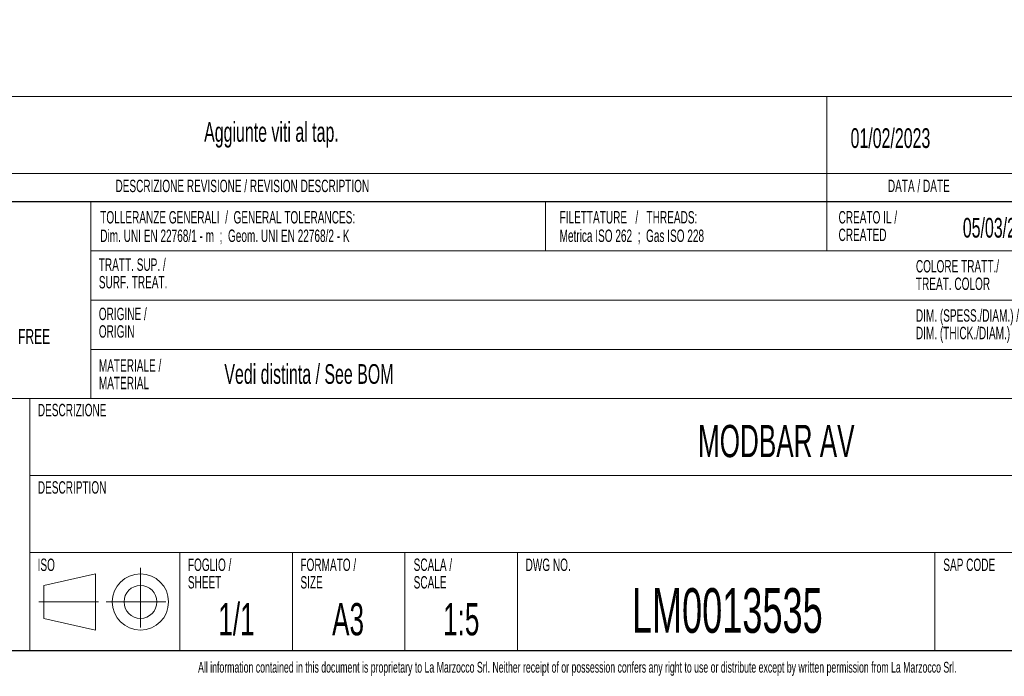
# Model space of a CAD drawing. Header units: millimetres. Extents: x 1 to 419, y 2 to 295.
# Tile 55 of 60: x 254 to 359, y 5 to 75. Entities that reach past the tile are written whole.
import ezdxf

# ---------------------------------------------------------------- set-up
doc = ezdxf.new("R2010")
doc.units = ezdxf.units.MM
doc.linetypes.add('CENTER', pattern=[10.16, 6.35, -1.27, 1.27, -1.27])
doc.styles.add('SLDTEXTSTYLE0', font='TXT', dxfattribs={"width": 0.605})
doc.styles.add('SLDTEXTSTYLE1', font='TXT', dxfattribs={"width": 0.57})

# ---------------------------------------------------------------- blocks, each defined once
blk = doc.blocks.new('SW_NOTE_0')
at = {"color": 0, "linetype": 'Continuous', "lineweight": 0, "char_height": 2.5, "attachment_point": 1, "style": 'SLDTEXTSTYLE0'}
for s, insert in [('- WEIGHT TAP: 10,5 kg;', (0, 3.22)), ('- WEIGHT MODULE: 18 kg;', (0, -0.28))]:
    blk.add_mtext(s, dxfattribs=dict(at, insert=insert))
blk = doc.blocks.new('SW_NOTE_0_1')
at = {"color": 0, "linetype": 'Continuous', "lineweight": 0, "char_height": 1.323, "attachment_point": 1, "style": 'SLDTEXTSTYLE0'}
for s, insert in [('SCALA /', (0, 1.71)), ('SCALE', (0, -0.16))]:
    blk.add_mtext(s, dxfattribs=dict(at, insert=insert))
blk = doc.blocks.new('SW_NOTE_0_2')
at = {"color": 0, "linetype": 'Continuous', "lineweight": 0, "char_height": 1.323, "attachment_point": 1, "style": 'SLDTEXTSTYLE0'}
for s, insert in [('FOGLIO /', (0, 1.71)), ('SHEET', (0, -0.16))]:
    blk.add_mtext(s, dxfattribs=dict(at, insert=insert))
blk = doc.blocks.new('SW_NOTE_0_3')
at = {"color": 0, "linetype": 'Continuous', "lineweight": 0, "char_height": 1.3229, "attachment_point": 1, "style": 'SLDTEXTSTYLE0'}
for s, insert in [('TOLLERANZE GENERALI  /  GENERAL TOLERANCES:', (0, 1.71)), ('Dim. UNI EN 22768/1 - m  ;  Geom. UNI EN 22768/2 - K', (0, -0.26))]:
    blk.add_mtext(s, dxfattribs=dict(at, insert=insert))
blk = doc.blocks.new('SW_NOTE_0_5')
at = {"color": 0, "linetype": 'Continuous', "lineweight": 0, "attachment_point": 1, "style": 'SLDTEXTSTYLE0'}
for s, insert, char_height in [('MATERIALE /', (0, 1.71), 1.3229), ('MATERIAL', (0, -0.16), 1.323)]:
    blk.add_mtext(s, dxfattribs=dict(at, insert=insert, char_height=char_height))
blk = doc.blocks.new('SW_NOTE_0_6')
at = {"color": 0, "linetype": 'Continuous', "lineweight": 0, "attachment_point": 1}
for s, insert, char_height, style in [('IL PEZZO DEVE ESSERE PULITO, ESENTE', (0, 2.05), 1.5875, 'SLDTEXTSTYLE0'), ('DA OGNI SOSTANZA NON INDICATA,', (0, -0.37), 1.5875, 'SLDTEXTSTYLE0'), ('SENZA BAVE E SENZA RESIDUI DI', (0, -2.79), 1.5875, 'SLDTEXTSTYLE0'), ('LAVORAZIONE', (0, -5.2), 1.5875, 'SLDTEXTSTYLE0'), ('. /', (15.4, -5.2), 1.587, 'SLDTEXTSTYLE1'), ('THE COMPONENT MUST BE CLEAN FROM', (0, -8.12), 1.5875, 'SLDTEXTSTYLE0'), ('ANY NON-INDICATED SUBSTANCE,', (0, -10.54), 1.5875, 'SLDTEXTSTYLE0'), ('FREE', (36.45, -10.54), 1.587, 'SLDTEXTSTYLE0'), ('FROM BURRS AND ANY RESIDUE OF', (0, -12.95), 1.5875, 'SLDTEXTSTYLE0'), ('PRODUCTION PROCESS', (0, -15.37), 1.5875, 'SLDTEXTSTYLE0'), ('.', (25.16, -15.37), 1.59, 'SLDTEXTSTYLE0')]:
    blk.add_mtext(s, dxfattribs=dict(at, insert=insert, char_height=char_height, style=style))
blk = doc.blocks.new('SW_NOTE_0_7')
at = {"color": 0, "linetype": 'Continuous', "lineweight": 0, "char_height": 1.3229, "attachment_point": 1, "style": 'SLDTEXTSTYLE0'}
for s, insert in [('FILETTATURE   /   THREADS:', (0, 1.71)), ('Metrica ISO 262  ;  Gas ISO 228', (0, -0.26))]:
    blk.add_mtext(s, dxfattribs=dict(at, insert=insert))
blk = doc.blocks.new('SW_NOTE_0_8')
at = {"color": 0, "linetype": 'Continuous', "lineweight": 0, "char_height": 1.323, "attachment_point": 1, "style": 'SLDTEXTSTYLE0'}
for s, insert in [('FORMATO /', (0, 1.71)), ('SIZE', (0, -0.16))]:
    blk.add_mtext(s, dxfattribs=dict(at, insert=insert))
blk = doc.blocks.new('SW_NOTE_0_10')
at = {"color": 0, "linetype": 'Continuous', "lineweight": 0, "char_height": 1.323, "attachment_point": 1, "style": 'SLDTEXTSTYLE0'}
for s, insert in [('ORIGINE /', (0, 1.71)), ('ORIGIN', (0, -0.16))]:
    blk.add_mtext(s, dxfattribs=dict(at, insert=insert))
blk = doc.blocks.new('SW_NOTE_0_11')
at = {"color": 0, "linetype": 'Continuous', "lineweight": 0, "char_height": 1.3229, "attachment_point": 1, "style": 'SLDTEXTSTYLE0'}
for s, insert in [('TRATT. SUP. /', (0, 1.71)), ('SURF. TREAT.', (0, -0.16))]:
    blk.add_mtext(s, dxfattribs=dict(at, insert=insert))
blk = doc.blocks.new('SW_NOTE_0_12')
at = {"color": 0, "linetype": 'Continuous', "lineweight": 0, "attachment_point": 1, "style": 'SLDTEXTSTYLE0'}
for s, insert, char_height in [('CREATO IL /', (0, 1.71), 1.3229), ('CREATED', (0, -0.16), 1.323)]:
    blk.add_mtext(s, dxfattribs=dict(at, insert=insert, char_height=char_height))
blk = doc.blocks.new('SW_NOTE_0_15')
at = {"color": 0, "linetype": 'Continuous', "lineweight": 0, "char_height": 1.3229, "attachment_point": 1, "style": 'SLDTEXTSTYLE0'}
for s, insert in [('DIM. (SPESS./DIAM.) /', (0, 1.71)), ('DIM. (THICK./DIAM.)', (0, -0.16))]:
    blk.add_mtext(s, dxfattribs=dict(at, insert=insert))
blk = doc.blocks.new('SW_NOTE_0_16')
at = {"color": 0, "linetype": 'Continuous', "lineweight": 0, "char_height": 1.3229, "attachment_point": 1, "style": 'SLDTEXTSTYLE0'}
for s, insert in [('COLORE TRATT./', (0, 1.71)), ('TREAT. COLOR', (0, -0.16))]:
    blk.add_mtext(s, dxfattribs=dict(at, insert=insert))

msp = doc.modelspace()

# ---------------------------------------------------------------- linework, layer by layer
at = {"color": 7, "linetype": 'Continuous', "lineweight": 18}
for p, q in [((216.5, 66.6), (413.5, 66.6)), ((340.5, 66.6), (340.5, 58.4)), ((216.5, 58.4), (413.5, 58.4)), ((340.5, 58.4), (340.5, 55.4)), ((262, 50.15), (262, 55.4)), ((310.5, 50.15), (310.5, 55.4)), ((340.5, 55.4), (340.5, 50.15)), ((262, 44.9), (262, 50.15)), ((262, 50.15), (413.5, 50.15)), ((262, 39.65), (262, 44.9)), ((262, 44.9), (413.5, 44.9)), ((262, 39.65), (262, 34.4)), ((262, 39.65), (413.5, 39.65)), ((216.5, 34.4), (255.5, 34.4)), ((255.5, 34.4), (413.5, 34.4)), ((255.5, 34.4), (255.5, 7.5)), ((255.5, 26.2), (413.5, 26.2)), ((307.5, 18), (255.5, 18)), ((271.5, 18), (271.5, 7.5)), ((283.5, 18), (283.5, 7.5)), ((295.5, 18), (295.5, 7.5)), ((352, 18), (307.5, 18)), ((307.5, 18), (307.5, 7.5)), ((352, 7.5), (352, 18)), ((352, 18), (413.5, 18)), ((257, 14.47), (262.5, 15.72)), ((262.5, 9.72), (262.5, 15.72)), ((257, 10.97), (257, 14.47)), ((257, 10.97), (262.5, 9.72))]:
    msp.add_line(p, q, dxfattribs=at)
at = {"color": 7, "linetype": 'Continuous', "lineweight": 25}
for p, q in [((216.5, 55.4), (413.5, 55.4)), ((413.5, 7.5), (6.5, 7.5))]:
    msp.add_line(p, q, dxfattribs=at)
at = {"color": 7, "linetype": 'CENTER', "lineweight": 18}
for p, q in [((267.3, 16.3603), (267.3, 9.0797)), ((256.472, 12.72), (263.0078, 12.72)), ((263.6597, 12.72), (270.9403, 12.72))]:
    msp.add_line(p, q, dxfattribs=at)
at = {"color": 7, "linetype": 'Continuous', "lineweight": 18}
for radius in [3, 1.75]:
    msp.add_circle((267.3, 12.72), radius, dxfattribs=at)

# ---------------------------------------------------------------- block references
at = {"color": 7, "linetype": 'Continuous', "lineweight": 0}
for name, p in [('SW_NOTE_0', (217.7222, 71.3658)), ('SW_NOTE_0_6', (217.8011, 52.3591)), ('SW_NOTE_0_3', (263.016, 52.6861)), ('SW_NOTE_0_7', (312, 52.6861)), ('SW_NOTE_0_12', (341.75, 52.6861)), ('SW_NOTE_0_11', (262.8618, 47.6361)), ('SW_NOTE_0_16', (350, 47.4661)), ('SW_NOTE_0_10', (262.8618, 42.3861)), ('SW_NOTE_0_15', (350, 42.2161)), ('SW_NOTE_0_5', (262.8677, 36.8861)), ('SW_NOTE_0_2', (272.3618, 15.6361)), ('SW_NOTE_0_8', (284.3618, 15.6361)), ('SW_NOTE_0_1', (296.4366, 15.6361))]:
    msp.add_blockref(name, p, dxfattribs=at)

# ---------------------------------------------------------------- texts
at = {"color": 7, "linetype": 'Continuous', "lineweight": 0, "style": 'SLDTEXTSTYLE0'}
for s, insert, char_height, attachment_point in [('Aggiunte viti al tap.', (281.2712, 63.8819), 2.1, 2), ('01/02/2023', (343.0312, 63.2264), 2.1, 1), ('DESCRIZIONE REVISIONE / REVISION DESCRIPTION', (278.1667, 57.7414), 1.322917, 2), ('DATA / DATE', (350.3097, 57.7414), 1.322917, 2), ('05/03/2018', (355, 53.668), 2.1, 1), ('Vedi distinta / See BOM', (276.25, 38.075), 2.1, 1), ('DESCRIZIONE', (256.357, 33.8414), 1.322917, 1), ('MODBAR AV', (335.1075, 31.5977), 3.43958, 2), ('DESCRIPTION', (256.3571, 25.5914), 1.322917, 1), ('ISO', (256.3331, 17.3414), 1.32292, 1), ('DWG NO.', (308.375, 17.3414), 1.32292, 1), ('SAP CODE', (352.9214, 17.3414), 1.32292, 1), ('LM0013535', (329.885, 14.1892), 4.7625, 2), ('1/1', (277.5398, 12.5977), 3.43958, 2), ('A3', (289.4425, 12.5977), 3.43958, 2), ('1:5', (301.513, 12.5977), 3.43958, 2), ('All information contained in this document is proprietary to La Marzocco Srl. Neither receipt of or possession confers any right to use or distribute except by written permission from La Marzocco Srl.', (313.8867, 6.3324), 1.15, 2)]:
    msp.add_mtext(s, dxfattribs=dict(at, insert=insert, char_height=char_height, attachment_point=attachment_point))

doc.saveas('drawing.dxf')
